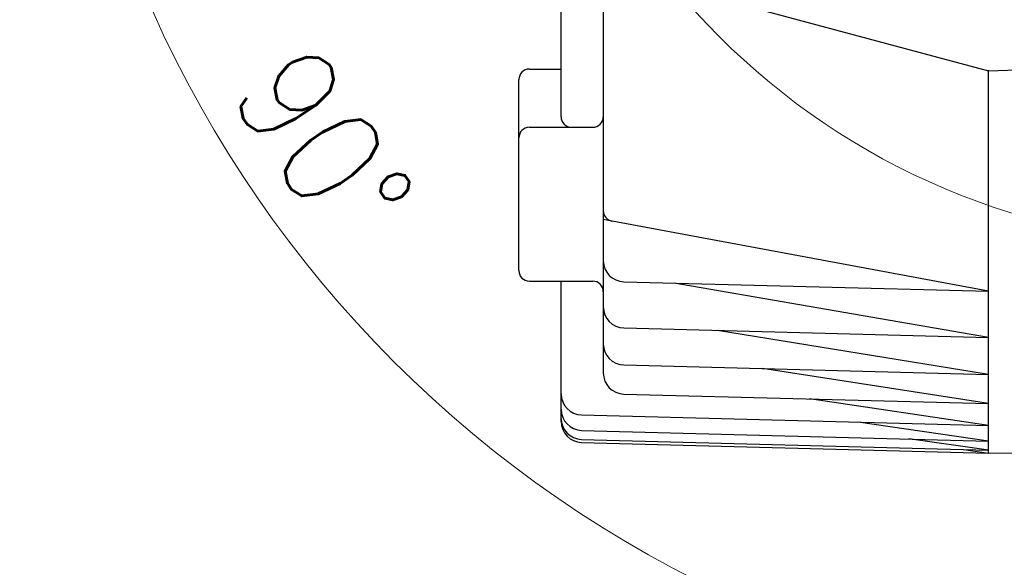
# Model space of a CAD drawing. Header units: millimetres. Extents: x 0 to 1300, y 0 to 891.
# Tile 14 of 141: x 484 to 578, y 200 to 252. Entities that reach past the tile are written whole.
import ezdxf

# ---------------------------------------------------------------- set-up
doc = ezdxf.new("R2010")
doc.units = ezdxf.units.MM
doc.header["$LTSCALE"] = 0.547069
doc.layers.add('NoLayerName_001', color=7, linetype='Continuous')
doc.styles.get("Standard").update_dxf_attribs({"font": 'txt', "bigfont": 'extfont2'})
doc.dimstyles.get("Standard").update_dxf_attribs({"dimtxt": 2.5, "dimasz": 2.5, "dimexe": 1, "dimexo": 1, "dimtad": 1, "dimdec": 3, "dimzin": 0, "dimdsep": 46, "dimtxsty": 'Standard', "dimcen": 2.5, "dimadec": 3, "dimazin": 0, "dimtfac": 0.75, "dimtdec": 3, "dimtmove": 0, "dimatfit": 3, "dimfxl": 1, "dimarcsym": 0})

# ---------------------------------------------------------------- blocks, each defined once
blk = doc.blocks.new('_OPEN30')
at = {"color": 0, "linetype": 'ByBlock', "lineweight": -2}
for p, q in [((-1, 0.267949), (0, 0)), ((0, 0), (-1, -0.267949)), ((0, 0), (-1, 0))]:
    blk.add_line(p, q, dxfattribs=at)
blk = doc.blocks.new('*D146')
at = {"layer": 'Defpoints', "color": 0}
for p in [(522.504, 297.502), (522.604, 297.502), (598.115, 254.671), (598.115, 254.571), (542.72, 201.555)]:
    blk.add_point(p, dxfattribs=at)
at = {"layer": 'NoLayerName_001', "color": 0, "linetype": 'Continuous', "lineweight": 13}
for p, q in [((519.504, 297.502), (484.326, 297.502)), ((598.115, 251.571), (598.115, 183.713))]:
    blk.add_line(p, q, dxfattribs=at)
blk.add_arc((598.115, 297.502), 110.789, 182.32738, 267.67262, dxfattribs=at)
at = {"layer": 'NoLayerName_001', "color": 0, "lineweight": 13, "xscale": 4.5, "yscale": 4.5, "zscale": 4.5}
for p, rotation in [((487.326, 297.502), 91.16369187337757), ((598.115, 186.713), 358.8363081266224)]:
    blk.add_blockref('_OPEN30', p, dxfattribs=dict(at, rotation=rotation))
at = {"layer": 'NoLayerName_001', "color": 0, "lineweight": 13, "insert": (513.056, 239.647), "char_height": 9.6, "attachment_point": 5, "rotation": 304.22235}
blk.add_mtext('\\W0.8594;90%%d', dxfattribs=at)
blk = doc.blocks.new('DIM_0002')
at = {"color": 3, "linetype": 'Continuous', "lineweight": 13}
blk.add_arc((67.226, 70.226), 67.226, 0, 270, dxfattribs=at)

msp = doc.modelspace()

# ---------------------------------------------------------------- linework, layer by layer
at = {"layer": 'NoLayerName_001', "color": 7, "linetype": 'Continuous', "lineweight": 25}
for p, q in [((535.6146, 242.362), (535.6146, 269.5016)), ((539.6146, 267.4227), (539.6146, 218.0915)), ((541.9874, 255.8654), (576.1146, 246.715)), ((576.1146, 246.715), (595.0146, 247.4127)), ((532.6146, 246.8752), (535.6146, 246.8752)), ((576.1146, 210.5016), (576.1146, 246.7872)), ((531.6146, 227.7923), (531.6146, 245.8752)), ((532.6146, 241.362), (538.6146, 241.362)), ((576.1146, 225.8263), (539.6146, 232.6267)), ((532.6146, 226.7923), (538.6146, 226.7923)), ((535.6146, 213.5105), (535.6146, 226.7923)), ((541.5622, 226.7311), (576.1146, 225.8263)), ((576.1146, 221.455), (546.3233, 226.6064)), ((541.5622, 222.3598), (576.1146, 221.455)), ((576.1146, 217.9459), (550.4396, 222.1273)), ((541.5622, 218.8507), (576.1146, 217.9459)), ((576.1146, 215.1874), (554.7108, 218.5064)), ((541.5622, 216.0922), (576.1146, 215.1874)), ((576.1146, 213.105), (559.1473, 215.6317)), ((537.5622, 214.1145), (576.1146, 213.105)), ((576.1146, 211.6488), (563.7585, 213.4285)), ((537.5622, 212.6583), (576.1146, 211.6488)), ((537.5622, 211.7965), (576.1146, 210.787)), ((576.1146, 210.787), (568.5542, 211.8468)), ((537.5622, 211.5112), (576.1146, 210.5016)), ((573.772, 210.8483), (576.1146, 210.5016)), ((614.1283, 209.9819), (576.1146, 210.5016))]:
    msp.add_line(p, q, dxfattribs=at)
for centre, radius, start, end in [((532.6146, 245.8752), 1, 90, 180), ((536.6146, 242.362), 1, 180, 270), ((538.6146, 242.362), 1, 270, 0), ((532.6146, 240.362), 1, 90, 180), ((540.6146, 233.4617), 1, 180, 259.721446), ((541.6146, 228.7304), 2, 180, 268.5), ((532.6146, 227.7923), 1, 180, 270), ((538.6146, 225.7923), 1, 0, 90), ((541.6146, 224.3591), 2, 180, 268.5), ((541.6146, 220.85), 2, 180, 268.5), ((541.6146, 218.0915), 2, 180, 268.5), ((537.6146, 216.1138), 2, 180, 268.5), ((537.6146, 214.6577), 2, 180, 268.5), ((537.6146, 213.7958), 2, 180, 268.5), ((537.6146, 213.5105), 2, 180, 268.5)]:
    msp.add_arc(centre, radius, start, end, dxfattribs=at)

# ---------------------------------------------------------------- block references
at = {"layer": 'NoLayerName_001', "color": 3, "linetype": 'Continuous', "lineweight": 13}
msp.add_blockref('DIM_0002', (530.8889, 227.276), dxfattribs=at)

# ---------------------------------------------------------------- dimensions: what is measured, and where the dimension line sits
dim = msp.add_angular_dim_2l(base=(542.72, 201.5555), line1=((598.1146, 254.5707), (598.1146, 254.6707)), line2=((522.5043, 297.5016), (522.6043, 297.5016)), text='\\W0.8594;<>', dimstyle='Standard', override={"dimtxt": 9.6, "dimasz": 4.5, "dimexe": 3, "dimexo": 3, "dimgap": 3, "dimblk": 'OPEN30', "dimclrd": 0, "dimclre": 0, "dimclrt": 0, "dimazin": 2, "dimtp": 0, "dimtm": 0, "dimlwd": 13, "dimlwe": 13}, dxfattribs=at)
dim.commit()
dim.dimension.update_dxf_attribs({"geometry": '*D146', "text_midpoint": (506.5074, 235.1932), "dimtype": 162})

doc.saveas('drawing.dxf')
